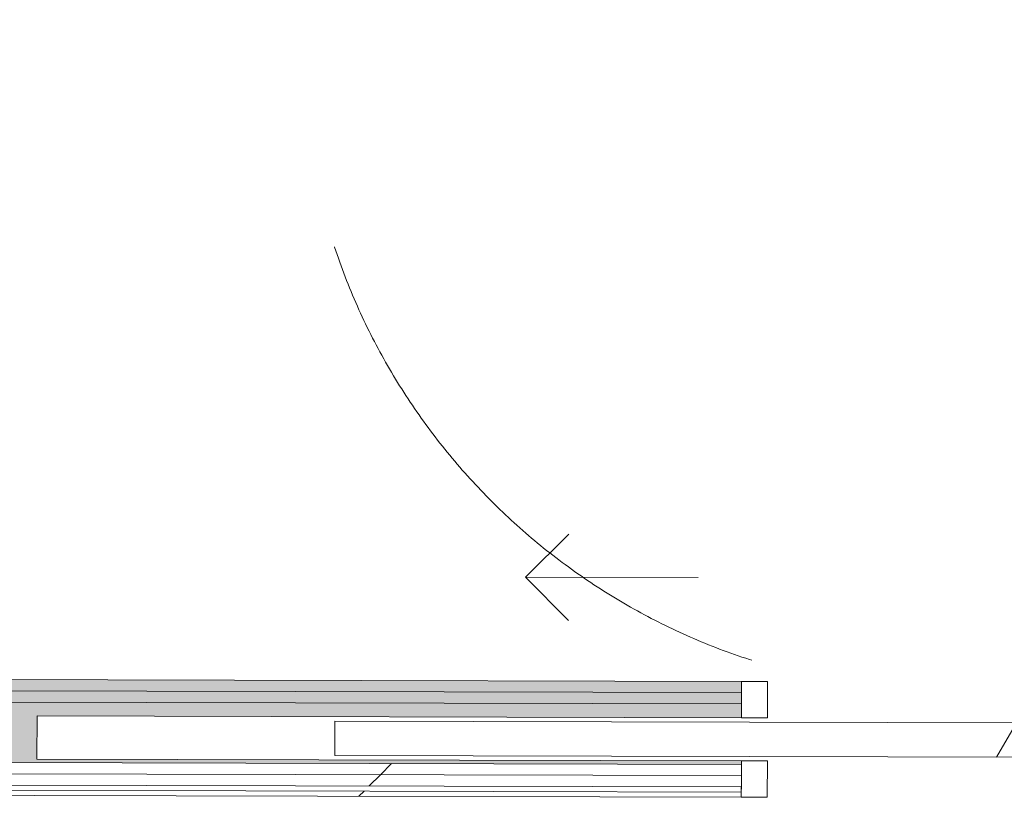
# Model space of a CAD drawing. Header units: millimetres. Extents: x -30280 to 107222, y -17460 to 4378.
# Tile 19 of 125: x -10316 to -9176, y -15440 to -14540. Entities that reach past the tile are written whole.
import ezdxf

# ---------------------------------------------------------------- set-up
doc = ezdxf.new("R2010")
doc.units = ezdxf.units.MM
doc.header["$MEASUREMENT"] = 0
doc.linetypes.add('Rayas Pequeñas', pattern=[1411.111111, 705.555556, -705.555556])
doc.linetypes.add('Wipeout_Contour', pattern=[1000, 0, -1000])
for name, color, linetype, lineweight in [('Nuevo_01 2D_Mobiliari_Pluma_Nº__101', 252, 'Continuous', 5), ('Nuevo_08_E_Envans secs_Pluma_Nº__1', 7, 'Continuous', 5), ('Nuevo_Puertas Archicad_Pluma_Nº__1', 7, 'Continuous', 5)]:
    doc.layers.add(name, color=color, linetype=linetype, lineweight=lineweight)
doc.layers.add('Nuevo_08_E_Envans secs', color=7, linetype='Continuous')
doc.layers.add('Nuevo_Puertas Archicad', color=7, linetype='Continuous')
for name, color, linetype, lineweight, true_color in [('Nuevo_08_E_Envans secs_Pluma_Nº__102', 7, 'Continuous', 5, 0xcccccc), ('Nuevo_08_E_Envans secs_Pluma_Nº__171', 171, 'Continuous', 13, 0xaaaaff), ('Nuevo_08_E_Envans secs_Pluma_Nº__177', 7, 'Continuous', 15, 0xf7e046), ('Nuevo_08_E_Envans secs_Pluma_Nº__79', 7, 'Continuous', 5, 0xaaffd5), ('Nuevo_Puertas Archicad_Pluma_Nº__3', 7, 'Continuous', 5, 0xa4a4a4)]:
    doc.layers.add(name, color=color, linetype=linetype, lineweight=lineweight, true_color=true_color)
pattern_1 = [(45, (0, 0), (-919.24, 919.24), [975, -325]), (45, (4e-13, 919.2), (-919.24, 919.24), [975, -325])]

# ---------------------------------------------------------------- blocks, each defined once
blk = doc.blocks.new('*X114')
at = {"layer": 'Nuevo_08_E_Envans secs_Pluma_Nº__102', "linetype": 'Continuous', "lineweight": 5, "true_color": 0xcccccc}
blk.add_hatch(color=254, dxfattribs=at).paths.add_polyline_path([(-10680.4, -15398.8), (-9480.7, -15401.8), (-9480.7, -15397.8), (-10295.7, -15395.8), (-10295.5, -15345.8), (-9480.5, -15347.8), (-9480.5, -15331.8), (-10680.3, -15328.8)])
blk = doc.blocks.new('Puerta Corredera Empotrada 27_3')
at = {"layer": 'Nuevo_Puertas Archicad', "linetype": 'Continuous', "lineweight": 0, "true_color": 0xffffff}
h = blk.add_hatch(dxfattribs=at)
h.set_pattern_fill('Hormigón_en_Masa_0003', style=0, pattern_type=2)
h.set_pattern_definition([(0, (0, 0), (0, 3897), [243.8, -2006.2]), (0, (1125, 1948.6), (0, 3897), [243.8, -2006.2]), (60, (0, 0), (-3375, 1948.6), [243.8, -2006.2]), (60, (2250, 0), (-3375, 1948.6), [243.8, -2006.2]), (120, (243.7, 0), (3375, 1948.6), [243.8, -2006.2]), (120, (2493.8, 0), (3375, 1948.6), [243.8, -2006.2]), (0, (0, 375), (0, 750), [0, -750, 0, -1125]), (45, (375, 375), (-530.3, 530.3), [0, -562.5, 0, -937.5])])
h.paths.add_polyline_path([(80.5, -47), (80.5, -87), (920.5, -87), (920.5, -47)])
at = {"layer": 'Nuevo_Puertas Archicad_Pluma_Nº__1', "color": 7, "linetype": 'Continuous', "lineweight": 5}
for p, q in [((450, 0), (420, 0)), ((420, 0), (420, -42)), ((450, -42), (450, 0)), ((450, -13), (450, 0)), ((450, -13), (450, 0)), ((450, -26), (450, -13)), ((450, -26), (450, -13)), ((450, -42), (450, -26)), ((450, -42), (450, -26)), ((420, -42), (450, -42)), ((80.5, -47), (920.5, -47)), ((920.5, -47), (920.5, -87)), ((920.5, -87), (80.5, -87)), ((450, -92), (420, -92)), ((420, -92), (420, -134)), ((450, -134), (450, -92)), ((450, -96), (450, -92)), ((450, -96), (450, -92)), ((450, -109), (450, -96)), ((450, -109), (450, -96)), ((450, -122), (450, -109)), ((450, -122), (450, -109)), ((450, -128), (450, -122)), ((450, -128), (450, -122)), ((420, -134), (450, -134)), ((450, -134), (450, -128)), ((450, -134), (450, -128))]:
    blk.add_line(p, q, dxfattribs=at)
at = {"layer": 'Nuevo_Puertas Archicad_Pluma_Nº__3', "color": 253, "linetype": 'Continuous', "lineweight": 5, "true_color": 0xa4a4a4}
for p, q in [((700.5, 120), (650.5, 170)), ((500.5, 120), (700.5, 120)), ((700.5, 120), (650.5, 70))]:
    blk.add_line(p, q, dxfattribs=at)
blk = doc.blocks.new('Muro_68_3', base_point=(-3815.2, -15319.9))
at = {"layer": 'Nuevo_08_E_Envans secs_Pluma_Nº__79', "linetype": 'Continuous', "lineweight": 5, "true_color": 0xaaffd5}
for points in [[(-10654.3, -15302.9), (-10654.3, -15315.9), (-9480.5, -15318.8), (-9480.4, -15305.8)], [(-10667.3, -15315.9), (-10667.3, -15328.9), (-9480.5, -15331.8), (-9480.5, -15318.8)]]:
    blk.add_hatch(color=121, dxfattribs=at).paths.add_polyline_path(points)
at = {"layer": 'Nuevo_08_E_Envans secs_Pluma_Nº__1', "color": 7, "linetype": 'Continuous', "lineweight": 5}
for p, q in [((-9480.5, -15318.8), (-9480.4, -15305.8)), ((-10654.3, -15315.9), (-9480.5, -15318.8)), ((-9480.5, -15331.8), (-9480.5, -15318.8)), ((-10667.3, -15328.9), (-9480.5, -15331.8)), ((-9480.5, -15347.8), (-9480.5, -15331.8)), ((-9480.5, -15347.8), (-10295.5, -15345.8))]:
    blk.add_line(p, q, dxfattribs=at)
at = {"layer": 'Nuevo_08_E_Envans secs_Pluma_Nº__1', "color": 7, "linetype": 'Continuous', "lineweight": 5, "flags": 128}
blk.add_lwpolyline([(-9480.4, -15305.8), (-10654.3, -15302.9)], dxfattribs=at)
at = {"color": 254, "linetype": 'Wipeout_Contour', "lineweight": 0, "ltscale": 73892.544862}
blk.add_wipeout([(-10788.6, -15430.6), (-10788.6, -15436.6), (-9480.8, -15439.8), (-9480.8, -15433.8)], dxfattribs=at).dxf.layer = 'Nuevo_08_E_Envans secs'
at = {"layer": 'Nuevo_08_E_Envans secs_Pluma_Nº__171', "linetype": 'Continuous', "lineweight": 13, "true_color": 0xaaaaff}
h = blk.add_hatch(dxfattribs=at)
h.set_pattern_fill('Panellat_HPL_0003', color=161, style=0, pattern_type=2)
h.set_pattern_definition(pattern_1)
h.paths.add_polyline_path([(-10788.6, -15430.6), (-10788.6, -15436.6), (-9480.8, -15439.8), (-9480.8, -15433.8)])
at = {"layer": 'Nuevo_08_E_Envans secs_Pluma_Nº__1', "color": 7, "linetype": 'Continuous', "lineweight": 5}
blk.add_line((-9480.8, -15439.8), (-9480.8, -15433.8), dxfattribs=at)
at = {"layer": 'Nuevo_08_E_Envans secs_Pluma_Nº__1', "color": 7, "linetype": 'Continuous', "lineweight": 5, "flags": 128}
blk.add_lwpolyline([(-10788.6, -15436.6), (-9480.8, -15439.8)], dxfattribs=at)
at = {"color": 254, "linetype": 'Wipeout_Contour', "lineweight": 0, "ltscale": 73840.641002}
blk.add_wipeout([(-10788.6, -15424.6), (-9480.7, -15427.8), (-9480.7, -15414.8), (-10788.6, -15411.6)], dxfattribs=at).dxf.layer = 'Nuevo_08_E_Envans secs'
at = {"layer": 'Nuevo_08_E_Envans secs_Pluma_Nº__177', "linetype": 'Continuous', "lineweight": 15, "true_color": 0xf7e046}
h = blk.add_hatch(dxfattribs=at)
h.set_pattern_fill('Panellat_HPL_0003', color=53, style=0, pattern_type=2)
h.set_pattern_definition(pattern_1)
h.paths.add_polyline_path([(-10788.6, -15424.6), (-9480.7, -15427.8), (-9480.7, -15414.8), (-10788.6, -15411.6)])
at = {"layer": 'Nuevo_08_E_Envans secs_Pluma_Nº__1', "color": 7, "linetype": 'Continuous', "lineweight": 5}
for p, q in [((-10788.6, -15424.6), (-9480.7, -15427.8)), ((-10788.6, -15430.6), (-9480.8, -15433.8)), ((-9480.8, -15433.8), (-9480.7, -15427.8))]:
    blk.add_line(p, q, dxfattribs=at)
at = {"color": 254, "linetype": 'Wipeout_Contour', "lineweight": 0, "ltscale": 73797.124111}
blk.add_wipeout([(-10788.6, -15411.6), (-9480.7, -15414.8), (-9480.7, -15401.8), (-10788.5, -15398.6)], dxfattribs=at).dxf.layer = 'Nuevo_08_E_Envans secs'
at = {"layer": 'Nuevo_08_E_Envans secs_Pluma_Nº__177', "linetype": 'Continuous', "lineweight": 15, "true_color": 0xf7e046}
h = blk.add_hatch(dxfattribs=at)
h.set_pattern_fill('Panellat_HPL_0003', color=53, style=0, pattern_type=2)
h.set_pattern_definition(pattern_1)
h.paths.add_polyline_path([(-10788.6, -15411.6), (-9480.7, -15414.8), (-9480.7, -15401.8), (-10788.5, -15398.6)])
at = {"layer": 'Nuevo_08_E_Envans secs_Pluma_Nº__1', "color": 7, "linetype": 'Continuous', "lineweight": 5}
for p, q in [((-10295.5, -15345.8), (-10295.7, -15395.8)), ((-10680.4, -15398.8), (-9480.7, -15401.8)), ((-10295.7, -15395.8), (-9480.7, -15397.8)), ((-9480.7, -15401.8), (-9480.7, -15397.8)), ((-9480.7, -15414.8), (-9480.7, -15401.8)), ((-10788.6, -15411.6), (-9480.7, -15414.8)), ((-9480.7, -15427.8), (-9480.7, -15414.8))]:
    blk.add_line(p, q, dxfattribs=at)
at = {"layer": 'Nuevo_08_E_Envans secs', "color": 7, "lineweight": 20}
blk.add_blockref('*X114', (0, 0), dxfattribs=at)
at = {"layer": 'Nuevo_Puertas Archicad', "color": 253, "linetype": 'Continuous', "lineweight": 5, "true_color": 0xa4a4a6, "xscale": -1, "zscale": 1000, "rotation": 359.8580098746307}
blk.add_blockref('Puerta Corredera Empotrada 27_3', (-9030.4, -15306.9), dxfattribs=at)

msp = doc.modelspace()

# ---------------------------------------------------------------- block references
at = {"layer": 'Nuevo_08_E_Envans secs', "color": 7, "lineweight": 20}
msp.add_blockref('Muro_68_3', (-3815.2, -15319.9), dxfattribs=at)

# ---------------------------------------------------------------- next in the draw order: linework, layer by layer
at = {"layer": 'Nuevo_01 2D_Mobiliari_Pluma_Nº__101', "color": 252, "linetype": 'Rayas Pequeñas', "lineweight": 5}
msp.add_circle((-9239.4, -14567), 750, dxfattribs=at)

doc.saveas('drawing.dxf')
